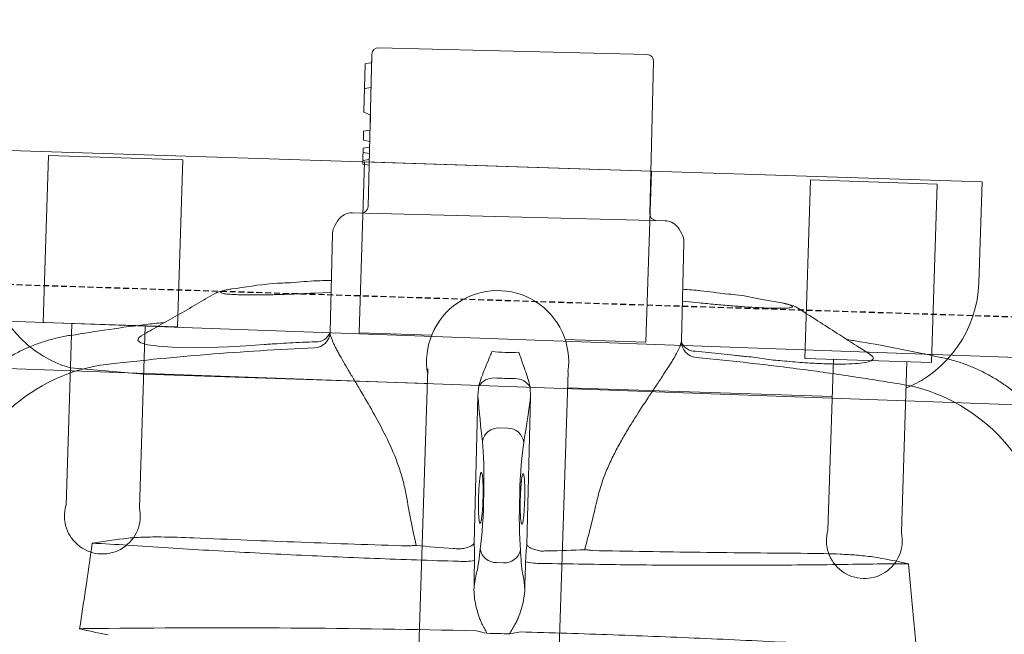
# Model space of a CAD drawing. Header units: millimetres. Extents: x 256680 to 410391, y -77299 to -22623.
# Tile 64 of 202: x 304661 to 304869, y -26254 to -26124. Entities that reach past the tile are written whole.
import ezdxf

# ---------------------------------------------------------------- set-up
doc = ezdxf.new("R2010")
doc.units = ezdxf.units.MM
doc.header["$LTSCALE"] = 2.5
doc.linetypes.add('11aa1PB-bd$0$11aa1PB-af$0$TRATTEGGIATA', pattern=[0.75, 0.5, -0.25])
for name, color, linetype, lineweight in [('CKD Equipments', 252, 'Continuous', 0), ('EQUIPMENT', 210, 'Continuous', 0), ('HATCH LIGHT', 250, 'Continuous', 0), ('K Equipment', 30, 'Continuous', 9)]:
    doc.layers.add(name, color=color, linetype=linetype, lineweight=lineweight)
doc.layers.add('FAINTEQUIP', color=253, linetype='Continuous')

# ---------------------------------------------------------------- blocks, each defined once
blk = doc.blocks.new('H-WASH')
at = {"layer": 'CKD Equipments', "color": 4}
for p, q in [((20, 0), (-20, 0)), ((20, -1), (-20, -1))]:
    blk.add_line(p, q, dxfattribs=at)
blk = doc.blocks.new('G$C62143A14')
at = {"linetype": 'Continuous', "lineweight": 0}
for p, q in [((142.09, 481.19), (198.78, 481.8)), ((200.55, 448.21), (200.2, 480.41)), ((140.7, 479.77), (141.05, 447.57)), ((140.7, 479.77), (140.72, 478.13)), ((139.33, 477.57), (139.43, 467.67)), ((139.48, 477.75), (140.59, 477.95)), ((139.38, 472.47), (140.78, 472.73)), ((139.56, 472.5), (139.58, 472.5)), ((139.53, 467.51), (140.74, 466.96)), ((140.84, 466.81), (140.88, 463.71)), ((140.88, 463.71), (139.53, 463.46)), ((139.53, 463.46), (139.55, 461.55)), ((140.9, 461.32), (139.55, 461.55)), ((140.91, 460.16), (139.57, 459.91)), ((139.57, 459.91), (139.6, 457.25)), ((140.9, 461.32), (140.91, 460.16)), ((140.93, 458.82), (139.58, 458.93)), ((140.94, 457.5), (139.6, 457.25)), ((139.6, 457.25), (139.61, 456.53)), ((140.96, 456.31), (139.61, 456.53)), ((203.83, 446.85), (137.8, 446.14)), ((207.44, 444.22), (206.85, 445.18)), ((134.81, 444.41), (134.24, 443.43)), ((133.76, 441.62), (133.99, 420.82)), ((208.18, 421.59), (207.96, 442.42)), ((229.05, 430.4), (224.9, 430.98)), ((113.93, 429.31), (112.94, 429.15)), ((130.32, 428.9), (133.9, 429.19)), ((208.09, 429.99), (211.67, 429.77)), ((263.02, 420.05), (263.03, 420.06)), ((79.21, 418.06), (79.21, 418.06)), ((165.81, 410.59), (165.64, 408.47)), ((176.8, 408.59), (176.59, 410.7)), ((165.64, 408.47), (165.98, 377.3)), ((177.13, 377.42), (176.8, 408.59)), ((170.42, 401.86), (172.16, 401.88)), ((170.85, 373.41), (172.34, 373.42))]:
    blk.add_line(p, q, dxfattribs=at)
at = {"linetype": 'Continuous', "lineweight": 0, "flags": 128}
for points in [[(139.47, 477.74), (139.47, 477.74), (139.48, 477.75)], [(94.26, 418.59), (93.66, 418.2), (93.46, 417.59), (94.13, 417.09), (95.62, 416.73), (97.89, 416.49), (100.81, 416.39), (104.33, 416.43), (108.32, 416.6), (112.67, 416.91), (116.39, 417.25), (120.19, 417.68), (120.19, 417.68), (120.19, 417.68)]]:
    blk.add_lwpolyline(points, dxfattribs=at)
at = {"linetype": 'Continuous', "lineweight": 0}
for centre, radius, start, end in [((142.1, 479.79), 1.4, 90.6162, 180.6162), ((198.8, 480.4), 1.4, 0.6162, 90.6162), ((140.55, 478.12), 0.175, 280.6162, 1.5356), ((139.5, 477.57), 0.175, 100.6162, 179.8134), ((139.61, 467.67), 0.175, 180.2997, 244.6825), ((140.67, 466.8), 0.175, 359.7298, 66.3191), ((139.65, 447.56), 1.4, 270.6162, 0.6162), ((201.95, 448.23), 1.4, 180.6162, 270.6162), ((137.83, 442.64), 3.5, 90.6162, 149.6525), ((203.87, 443.35), 3.5, 31.58, 90.6162), ((137.26, 441.66), 3.5, 149.6525, 180.6162), ((204.46, 442.38), 3.5, 0.6162, 31.58), ((130.52, 420.79), 3.47, 274.6644, 0.6066), ((131.16, 421.56), 2.92, 266.0995, 345.287), ((211.65, 421.66), 3.47, 181.0853, 266.5636), ((211.04, 422.65), 3.14, 205.2925, 273.8166), ((249.74, 376.79), 37.74, 9.6758, 79.5449), ((93.4, 375.11), 37.74, 101.688, 171.5562), ((169.03, 408.55), 3.81, 91.0104, 147.7315), ((173.41, 408.6), 3.81, 33.5009, 90.222), ((170.39, 398.41), 3.45, 89.4632, 172.6991), ((172.27, 398.43), 3.45, 8.5333, 91.7692), ((170.66, 376.8), 3.4, 192.1812, 273.2187), ((172.46, 376.82), 3.4, 268.0138, 349.0513), ((163.31, 386.4), 13.03, 267.8432, 282.7971), ((179.6, 386.55), 13.01, 258.4187, 273.3931)]:
    blk.add_arc(centre, radius, start, end, dxfattribs=at)
for centre, major_axis, ratio, start_param, end_param in [((173.14, 540.75), (1.8, -166.89), 0.087489, 5.626486, 5.727956), ((166.46, 540.68), (1.8, -166.89), 0.087489, 0.555229, 0.6567), ((166.45, 386.94), (0.15, -14), 0.087489, 0.682539, 2.586364), ((176.46, 387.05), (0.15, -14), 0.087489, 3.696821, 5.600646), ((171.51, 381.35), (37.1, 0.4), 0.145844, 4.211758, 4.440687), ((171.51, 381.35), (37.1, 0.4), 0.145844, 4.984033, 5.21302), ((172.59, 312.04), (0.89, -82.6), 0.087489, 3.824132, 3.871858), ((171.93, 312.03), (0.89, -82.6), 0.087489, 2.411328, 2.459054), ((166.41, 381.34), (0.11, -10.5), 0.087489, 0.30744, 0.730265), ((176.62, 381.45), (0.11, -10.5), 0.087489, 5.55292, 5.975743)]:
    blk.add_ellipse(centre, major_axis=major_axis, ratio=ratio, start_param=start_param, end_param=end_param, dxfattribs=at)
for points, knots in [([(217.34, 431.84), (215.51, 432.03), (212.42, 432.35), (209.32, 432.48), (208.06, 432.53)], [0, 0, 0, 0, 0.593547, 1, 1, 1, 1]), ([(124.61, 430.86), (123.92, 430.81), (120.23, 430.56), (116.76, 429.87), (113.93, 429.31)], [0, 0, 0, 0, 0.187713, 1, 1, 1, 1]), ([(133.87, 431.73), (132.61, 431.65), (129.52, 431.46), (126.44, 431.07), (124.61, 430.84)], [0, 0, 0, 0, 0.406128, 1, 1, 1, 1]), ([(211.67, 429.77), (212.8, 429.7), (215.09, 429.56), (218.36, 429.4), (221.43, 429.28), (224.19, 429.21), (226.63, 429.19), (228.63, 429.23), (230.14, 429.31), (231.09, 429.45), (231.48, 429.63), (231.26, 429.85), (230.51, 430.11), (229.54, 430.3), (229.05, 430.4)], [0, 0, 0, 0, 0.082182, 0.166764, 0.247017, 0.329479, 0.412022, 0.496967, 0.579727, 0.664898, 0.747476, 0.832441, 0.915021, 1, 1, 1, 1]), ([(224.9, 430.98), (223.05, 431.29), (220.59, 431.72), (217.98, 431.83), (217.34, 431.86)], [0, 0, 0, 0, 0.753677, 1, 1, 1, 1]), ([(232.62, 429.35), (232.51, 429.44), (232.21, 429.6), (231.78, 429.77), (231.17, 429.96), (230.4, 430.16), (229.66, 430.3), (229.26, 430.36)], [0, 0, 0, 0, 0.095307, 0.229075, 0.409095, 0.722588, 1, 1, 1, 1]), ([(112.72, 429.1), (112.54, 429.08), (112.03, 428.98), (111.21, 428.78), (110.45, 428.55), (109.86, 428.32), (109.52, 428.12), (109.39, 428.05)], [0, 0, 0, 0, 0.100787, 0.407598, 0.731303, 0.895894, 1, 1, 1, 1]), ([(112.94, 429.15), (112.46, 429.05), (111.51, 428.84), (110.75, 428.57), (110.53, 428.34), (110.88, 428.16), (111.82, 428.04), (113.29, 427.99), (115.28, 427.99), (117.7, 428.06), (120.5, 428.19), (123.59, 428.37), (126.9, 428.61), (129.18, 428.8), (130.32, 428.9)], [0, 0, 0, 0, 0.082617, 0.165235, 0.248974, 0.332713, 0.416293, 0.499873, 0.583402, 0.66693, 0.750192, 0.833453, 0.916727, 1, 1, 1, 1]), ([(247.95, 420.3), (247.03, 420.83), (244.9, 422.08), (241.37, 424.17), (237.17, 426.65), (234.2, 428.42), (232.62, 429.35)], [0, 0, 0, 0, 0.1790671, 0.418189, 0.6906263, 1, 1, 1, 1]), ([(109.39, 428.05), (108.12, 427.23), (105.58, 425.64), (101.69, 423.22), (97.89, 420.88), (95.41, 419.35), (94.24, 418.63)], [0, 0, 0, 0, 0.253353, 0.510138, 0.769176, 1, 1, 1, 1]), ([(263.02, 420.08), (257.33, 421.08), (250.71, 422.24), (244.05, 423.02), (243.13, 423.13)], [0, 0, 0, 0, 0.861575, 1, 1, 1, 1]), ([(99.02, 421.57), (97.86, 421.41), (91.22, 420.48), (84.64, 419.17), (79.21, 418.1)], [0, 0, 0, 0, 0.174606, 1, 1, 1, 1]), ([(133.99, 420.82), (134, 420.37), (134.2, 419.77), (134.72, 418.63), (134.93, 418.21), (135.3, 417.53), (135.44, 417.29), (135.72, 416.8), (135.87, 416.55), (136.64, 415.25), (137.37, 414.09), (138.58, 412.21), (139, 411.55), (139.88, 410.19), (140.34, 409.49), (141.72, 407.33), (142.68, 405.82), (144.62, 402.65), (145.6, 400.98), (147.49, 397.46), (148.39, 395.64), (149.56, 392.78), (149.93, 391.81), (150.58, 389.81), (150.87, 388.79), (151.1, 387.73)], [0, 0, 0, 0, 0.125, 0.125, 0.1875, 0.1875, 0.21875, 0.21875, 0.25, 0.25, 0.375, 0.375, 0.4375, 0.4375, 0.5, 0.5, 0.625, 0.625, 0.75, 0.75, 0.875, 0.875, 0.9375, 0.9375, 1, 1, 1, 1]), ([(191.78, 388.17), (191.99, 389.22), (192.26, 390.25), (192.87, 392.28), (193.22, 393.28), (193.97, 395.21), (194.37, 396.15), (195.22, 398), (195.66, 398.9), (196.56, 400.66), (197.02, 401.53), (197.72, 402.8), (197.95, 403.22), (198.43, 404.05), (198.66, 404.46), (199.83, 406.48), (200.76, 408.01), (202.1, 410.19), (202.54, 410.89), (203.17, 411.93), (203.38, 412.27), (203.79, 412.93), (203.99, 413.25), (204.96, 414.85), (205.66, 416.01), (206.41, 417.33), (206.55, 417.58), (206.82, 418.08), (206.95, 418.32), (207.3, 419.01), (207.5, 419.42), (208, 420.56), (208.18, 421.17), (208.18, 421.59)], [0, 0, 0, 0, 0.0625, 0.0625, 0.125, 0.125, 0.1875, 0.1875, 0.25, 0.25, 0.3125, 0.3125, 0.34375, 0.34375, 0.375, 0.375, 0.5, 0.5, 0.5625, 0.5625, 0.59375, 0.59375, 0.625, 0.625, 0.75, 0.75, 0.78125, 0.78125, 0.8125, 0.8125, 0.875, 0.875, 1, 1, 1, 1]), ([(222.04, 418.78), (222.04, 418.78), (223.3, 418.79), (225.86, 418.35), (229.86, 418.16), (233.98, 417.93), (237.98, 417.85), (241.53, 417.88), (244.47, 418.04), (246.75, 418.33), (248.25, 418.73), (248.89, 419.24), (248.81, 419.75), (248.17, 420.12), (247.95, 420.25)], [0, 0, 0, 0, 0.000001, 0.07749, 0.156459, 0.25141, 0.349211, 0.444694, 0.543101, 0.640433, 0.740837, 0.840407, 0.943195, 1, 1, 1, 1]), ([(293.34, 389.13), (293.26, 389.7), (293.04, 391.17), (292.46, 393.48), (291.65, 396.06), (290.65, 398.57), (289.42, 401.09), (287.96, 403.58), (286.27, 406.01), (284.41, 408.27), (282.41, 410.34), (280.28, 412.24), (278.04, 413.94), (275.7, 415.46), (273.28, 416.78), (270.8, 417.9), (268.28, 418.84), (265.73, 419.56), (263.98, 419.98), (263.07, 420.1), (263.03, 420.11)], [0, 0, 0, 0, 0.037673, 0.095878, 0.154189, 0.212585, 0.271048, 0.33568, 0.39959, 0.46265, 0.524915, 0.586431, 0.647228, 0.707328, 0.766741, 0.825471, 0.883514, 0.940856, 0.997479, 1, 1, 1, 1]), ([(79.19, 418.13), (79.18, 418.13), (78.27, 417.99), (76.52, 417.53), (73.94, 416.74), (71.43, 415.74), (68.99, 414.57), (66.56, 413.17), (64.18, 411.55), (61.88, 409.7), (59.76, 407.69), (57.83, 405.55), (56.09, 403.3), (54.54, 400.95), (53.19, 398.52), (52.04, 396.03), (51.09, 393.49), (50.34, 390.91), (49.81, 388.58), (49.62, 387.11), (49.54, 386.51)], [0, 0, 0, 0, 0.001134, 0.05921, 0.117416, 0.175724, 0.234114, 0.292568, 0.357035, 0.420781, 0.483687, 0.545808, 0.607185, 0.667848, 0.727816, 0.787098, 0.845698, 0.903609, 0.960817, 1, 1, 1, 1]), ([(120.19, 417.68), (120.42, 417.7), (120.64, 417.73), (121.09, 417.77), (121.76, 417.84), (123.33, 417.99), (124.68, 418.11), (127.37, 418.36), (129.17, 418.51), (130.97, 418.65)], [0, 0, 0, 0, 0.0625, 0.0625, 0.125, 0.25, 0.5, 0.5, 1, 1, 1, 1]), ([(165.81, 410.59), (165.93, 411.21), (166.1, 411.82), (166.49, 413.03), (166.7, 413.63), (167.14, 414.84), (167.37, 415.44), (167.71, 416.36), (167.82, 416.67), (168.05, 417.29), (168.17, 417.6), (168.28, 417.91)], [0, 0, 0, 0, 0.25, 0.25, 0.5, 0.5, 0.75, 0.75, 0.875, 0.875, 1, 1, 1, 1]), ([(176.59, 410.7), (176.46, 411.32), (176.27, 411.93), (175.86, 413.13), (175.63, 413.72), (175.16, 414.92), (174.92, 415.52), (174.56, 416.44), (174.44, 416.74), (174.2, 417.36), (174.08, 417.67), (173.95, 417.97)], [0, 0, 0, 0, 0.25, 0.25, 0.5, 0.5, 0.75, 0.75, 0.875, 0.875, 1, 1, 1, 1]), ([(211.25, 419.52), (213.05, 419.41), (214.85, 419.3), (217.55, 419.11), (218.89, 419.02), (220.47, 418.9), (221.14, 418.85), (221.59, 418.81), (221.81, 418.8), (222.04, 418.78)], [0, 0, 0, 0, 0.5, 0.5, 0.75, 0.875, 0.9375, 0.9375, 1, 1, 1, 1]), ([(211.44, 418.2), (215.22, 417.96), (222.78, 417.5), (234.09, 416.51), (245.37, 415.35), (252.85, 414.38), (256.59, 413.9)], [0, 0, 0, 0, 0.249615, 0.499229, 0.749614, 1, 1, 1, 1]), ([(222.04, 418.78), (222.04, 418.78), (222.04, 418.78), (222.04, 418.78), (222.04, 418.78), (222.04, 418.78), (222.04, 418.78)], [0, 0, 0, 0, 0.000000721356, 0.000000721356, 0.000000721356, 0.000001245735, 0.000001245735, 0.000001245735, 0.000001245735]), ([(222.04, 418.78), (222.04, 418.78), (222.04, 418.78), (222.04, 418.78), (222.04, 418.78), (222.04, 418.78)], [0, 0, 0, 0, 0.341802, 0.948176, 1, 1, 1, 1]), ([(85.76, 412.06), (89.48, 412.63), (96.91, 413.75), (108.15, 415.16), (119.44, 416.38), (127.01, 417.01), (130.8, 417.33)], [0, 0, 0, 0, 0.249615, 0.499229, 0.749615, 1, 1, 1, 1]), ([(120.19, 417.68), (120.19, 417.68), (120.19, 417.68), (120.19, 417.68), (120.19, 417.68), (120.19, 417.68), (120.19, 417.68)], [0.00000000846, 0.00000000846, 0.00000000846, 0.00000000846, 0.000000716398, 0.000000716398, 0.000000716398, 0.000001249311, 0.000001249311, 0.000001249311, 0.000001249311]), ([(120.19, 417.68), (120.19, 417.68), (120.19, 417.68), (120.19, 417.68), (120.19, 417.68), (120.19, 417.68)], [0, 0, 0, 0, 0.051824, 0.658198, 1, 1, 1, 1]), ([(166.57, 386.94), (166.57, 387.36), (166.56, 388.38), (166.61, 389.91), (166.7, 391.28), (166.83, 392.15), (166.96, 392.47), (167.04, 392.27), (167.07, 392.2)], [0, 0, 0, 0, 0.132098, 0.323568, 0.515413, 0.707812, 0.900839, 1, 1, 1, 1]), ([(167.07, 392.2), (167.1, 392.16), (167.18, 392.04), (167.3, 391.21), (167.43, 389.83), (167.49, 388.32), (167.53, 386.73), (167.52, 385.13), (167.46, 383.53), (167.36, 382.28), (167.26, 381.9), (167.22, 381.72)], [0, 0, 0, 0, 0.060949, 0.185979, 0.310678, 0.434944, 0.512562, 0.636279, 0.760031, 0.884002, 1, 1, 1, 1]), ([(175.45, 390.08), (175.46, 390.33), (175.5, 391.09), (175.6, 391.91), (175.75, 392.47), (175.85, 392.32), (175.91, 392.24)], [0, 0, 0, 0, 0.138476, 0.425595, 0.712972, 1, 1, 1, 1]), ([(175.91, 392.24), (175.96, 392.05), (176.06, 391.67), (176.19, 390.43), (176.29, 388.84), (176.33, 387.27), (176.33, 385.7), (176.3, 384.2), (176.2, 382.87), (176.11, 382.1), (176.06, 381.99), (176.05, 381.98)], [0, 0, 0, 0, 0.12873, 0.257, 0.385042, 0.513035, 0.593354, 0.721934, 0.850956, 0.980313, 1, 1, 1, 1]), ([(175.39, 387.04), (175.39, 387.22), (175.39, 388.01), (175.4, 388.78), (175.42, 389.6), (175.44, 389.84), (175.45, 390.08)], [0, 0, 0, 0, 0.170805, 0.715603, 0.716948, 1, 1, 1, 1]), ([(167.22, 381.72), (167.21, 381.7), (167.16, 381.45), (167.05, 381.51), (166.89, 381.97), (166.74, 383.06), (166.63, 384.58), (166.58, 385.96), (166.57, 386.75), (166.57, 386.94)], [0, 0, 0, 0, 0.012552, 0.198689, 0.385047, 0.571255, 0.757017, 0.942123, 1, 1, 1, 1]), ([(176.05, 381.98), (176.01, 381.85), (175.91, 381.59), (175.76, 381.91), (175.61, 382.77), (175.49, 384.12), (175.42, 385.62), (175.4, 386.63), (175.39, 387.04)], [0, 0, 0, 0, 0.154069, 0.335329, 0.515993, 0.696154, 0.875965, 1, 1, 1, 1]), ([(92.96, 375.75), (93.53, 375.83), (94.1, 375.9), (95.25, 376.01), (95.82, 376.05), (97.55, 376.17), (98.7, 376.22), (102.15, 376.32), (104.46, 376.33), (106.77, 376.32)], [0, 0, 0, 0, 0.125, 0.125, 0.25, 0.25, 0.5, 0.5, 1, 1, 1, 1]), ([(106.77, 376.32), (114.3, 376.26), (121.85, 376.22), (136.97, 376.2), (144.55, 376.21), (152.13, 376.25)], [0, 0, 0, 0, 0.5, 0.5, 1, 1, 1, 1]), ([(152.13, 376.25), (152.42, 376.28), (152.7, 376.31), (153.25, 376.37), (153.51, 376.39), (153.76, 376.41)], [0, 0, 0, 0, 0.5, 0.5, 1, 1, 1, 1]), ([(163.29, 376.05), (163.66, 376.11), (164, 376.18), (164.64, 376.37), (164.91, 376.48), (165.39, 376.71), (165.58, 376.83), (165.79, 377.01), (165.85, 377.07), (165.91, 377.15), (165.93, 377.18), (165.96, 377.24), (165.97, 377.27), (165.98, 377.3)], [0, 0, 0, 0, 0.25, 0.25, 0.5, 0.5, 0.75, 0.75, 0.875, 0.875, 0.9375, 0.9375, 1, 1, 1, 1]), ([(165.98, 377.3), (166.01, 377.09), (166.03, 376.85), (166.08, 376.32), (166.1, 376.03), (166.14, 375.42), (166.16, 375.08), (166.18, 374.4), (166.19, 374.05), (166.2, 373.69)], [0, 0, 0, 0, 0.25, 0.25, 0.5, 0.5, 0.75, 0.75, 1, 1, 1, 1]), ([(176.99, 373.81), (176.99, 374.17), (176.99, 374.52), (177, 375.2), (177.01, 375.53), (177.04, 376.15), (177.05, 376.44), (177.09, 376.97), (177.11, 377.21), (177.13, 377.42)], [0, 0, 0, 0, 0.25, 0.25, 0.5, 0.5, 0.75, 0.75, 1, 1, 1, 1]), ([(179.85, 376.23), (179.48, 376.28), (179.13, 376.35), (178.5, 376.52), (178.22, 376.62), (177.73, 376.84), (177.54, 376.96), (177.33, 377.13), (177.27, 377.19), (177.2, 377.28), (177.18, 377.31), (177.15, 377.36), (177.14, 377.39), (177.13, 377.42)], [0, 0, 0, 0, 0.25, 0.25, 0.5, 0.5, 0.75, 0.75, 0.875, 0.875, 0.9375, 0.9375, 1, 1, 1, 1]), ([(189.37, 376.8), (189.62, 376.78), (189.89, 376.76), (190.43, 376.72), (190.71, 376.7), (191, 376.67)], [0, 0, 0, 0, 0.5, 0.5, 1, 1, 1, 1]), ([(191, 376.67), (198.59, 376.8), (206.17, 376.94), (221.3, 377.29), (228.84, 377.49), (236.37, 377.71)], [0, 0, 0, 0, 0.5, 0.5, 1, 1, 1, 1]), ([(236.37, 377.71), (238.67, 377.78), (240.98, 377.82), (244.44, 377.78), (245.59, 377.76), (247.31, 377.68), (247.89, 377.65), (249.04, 377.56), (249.61, 377.51), (250.18, 377.45)], [0, 0, 0, 0, 0.5, 0.5, 0.75, 0.75, 0.875, 0.875, 1, 1, 1, 1]), ([(162.82, 373.38), (156.9, 373.34), (151, 373.33), (139.22, 373.37), (133.34, 373.42), (121.64, 373.56), (115.82, 373.67), (104.29, 373.93), (98.57, 374.08), (92.89, 374.27)], [0, 0, 0, 0, 0.25, 0.25, 0.5, 0.5, 0.75, 0.75, 1, 1, 1, 1]), ([(250.28, 375.96), (244.6, 375.66), (238.88, 375.38), (227.37, 374.87), (221.57, 374.64), (209.88, 374.24), (204, 374.07), (192.2, 373.78), (186.29, 373.66), (180.37, 373.57)], [0, 0, 0, 0, 0.25, 0.25, 0.5, 0.5, 0.75, 0.75, 1, 1, 1, 1]), ([(166.3, 367.99), (166.33, 368.36), (166.37, 368.72), (166.45, 369.38), (166.49, 369.69), (166.61, 370.52), (166.7, 370.98), (166.79, 371.34)], [0, 0, 0, 0, 0.25, 0.25, 0.5, 0.5, 1, 1, 1, 1]), ([(176.45, 371.44), (176.55, 371.09), (176.65, 370.63), (176.79, 369.8), (176.83, 369.49), (176.93, 368.84), (176.97, 368.48), (177.01, 368.1)], [0, 0, 0, 0, 0.5, 0.5, 0.75, 0.75, 1, 1, 1, 1]), ([(166.3, 367.99), (166.29, 367.33), (166.35, 366.67), (166.54, 365.37), (166.68, 364.73), (167.01, 363.45), (167.21, 362.82), (167.56, 361.88), (167.68, 361.57), (167.95, 360.96), (168.09, 360.66), (168.26, 360.37)], [0, 0, 0, 0, 0.25, 0.25, 0.5, 0.5, 0.75, 0.75, 0.875, 0.875, 1, 1, 1, 1]), ([(175.21, 360.44), (175.38, 360.74), (175.52, 361.04), (175.77, 361.66), (175.89, 361.97), (176.21, 362.91), (176.4, 363.55), (176.7, 364.83), (176.83, 365.48), (176.99, 366.78), (177.04, 367.44), (177.01, 368.1)], [0, 0, 0, 0, 0.125, 0.125, 0.25, 0.25, 0.5, 0.5, 0.75, 0.75, 1, 1, 1, 1]), ([(168.26, 360.37), (168.45, 360.04), (168.64, 359.71), (169.01, 359.06), (169.19, 358.73), (169.38, 358.4)], [0, 0, 0, 0, 0.5, 0.5, 1, 1, 1, 1]), ([(175.21, 360.44), (175.03, 360.11), (174.85, 359.78), (174.49, 359.11), (174.32, 358.78), (174.14, 358.45)], [0, 0, 0, 0, 0.5, 0.5, 1, 1, 1, 1]), ([(89.48, 356.56), (102.2, 357.15), (115.02, 357.64), (140.91, 358.4), (153.96, 358.68), (167.14, 358.84)], [0, 0, 0, 0, 0.5, 0.5, 1, 1, 1, 1]), ([(176.37, 358.94), (182.93, 359), (189.47, 359.03), (199.27, 359.03), (202.53, 359.03), (209.05, 359), (212.31, 358.99), (218.81, 358.93), (222.06, 358.9), (228.52, 358.82), (231.74, 358.78), (241.38, 358.62), (247.76, 358.49), (254.1, 358.33)], [0, 0, 0, 0, 0.25, 0.25, 0.375, 0.375, 0.5, 0.5, 0.625, 0.625, 0.75, 0.75, 1, 1, 1, 1]), ([(83.55, 356.23), (83.51, 356.25), (83.46, 356.26), (83.42, 356.27), (83.41, 356.28), (83.41, 356.28), (83.4, 356.28)], [0, 0, 0, 0, 0.0001941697, 0.0001941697, 0.0001941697, 0.0002311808, 0.0002311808, 0.0002311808, 0.0002311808]), ([(89.45, 355.2), (88.46, 355.35), (87.48, 355.52), (86, 355.77), (85.51, 355.86), (84.77, 355.99), (84.53, 356.03), (84.16, 356.1), (84.04, 356.13), (83.85, 356.16), (83.79, 356.17), (83.67, 356.2), (83.61, 356.21), (83.55, 356.23)], [0, 0, 0, 0, 0.5, 0.5, 0.75, 0.75, 0.875, 0.875, 0.9375, 0.9375, 0.96875, 0.96875, 1, 1, 1, 1])]:
    blk.add_open_spline(points, degree=3, knots=knots, dxfattribs=at)
for points in [[(168.28, 417.91), (169.23, 417.87), (171.12, 417.79), (173.01, 417.91), (173.95, 417.97)], [(173.39, 412.41), (172.66, 412.38), (171.18, 412.32), (169.7, 412.35), (168.97, 412.37)], [(151.1, 387.73), (151.95, 383.95), (152.83, 380.18), (153.76, 376.41)], [(189.37, 376.8), (190.22, 380.58), (191.02, 384.37), (191.78, 388.17)], [(180.44, 376.18), (180.8, 376.21), (181.16, 376.23), (181.52, 376.25)], [(250.18, 377.45), (252.73, 377.15), (255.26, 376.74), (257.78, 376.28)], [(257.78, 376.28), (255.24, 376.2), (252.74, 376.09), (250.28, 375.96)], [(257.78, 376.28), (258.04, 374.21), (258.31, 372.13), (258.59, 370.05)], [(84.34, 364.56), (84.74, 367.84), (85.09, 371.14), (85.4, 374.43)], [(85.4, 374.43), (87.9, 374.93), (90.42, 375.4), (92.96, 375.75)], [(92.89, 374.27), (90.43, 374.34), (87.93, 374.4), (85.4, 374.43)], [(161.61, 376.03), (161.97, 376.02), (162.34, 376.01), (162.7, 375.99)], [(162.7, 375.99), (162.9, 375.98), (163.09, 376), (163.29, 376.05)], [(179.85, 376.23), (180.04, 376.18), (180.24, 376.17), (180.44, 376.18)], [(166.2, 373.69), (166.23, 371.79), (166.27, 369.89), (166.3, 367.99)], [(177.01, 368.1), (177, 370.01), (177, 371.91), (176.99, 373.81)], [(258.59, 370.05), (259.1, 366.09), (259.61, 362.14), (260.15, 358.18)], [(83.4, 356.28), (83.73, 359.04), (84.04, 361.8), (84.34, 364.56)], [(167.14, 358.84), (167.88, 358.69), (168.63, 358.54), (169.38, 358.4)], [(174.14, 358.45), (172.55, 358.44), (170.97, 358.42), (169.38, 358.4)], [(176.37, 358.94), (175.63, 358.77), (174.88, 358.61), (174.14, 358.45)], [(83.4, 356.28), (85.44, 356.36), (87.47, 356.46), (89.48, 356.56)]]:
    blk.add_open_spline(points, degree=3, dxfattribs=at)
at = {"layer": 'EQUIPMENT'}
for p, q in [((79.6, 382.18), (79.45, 420.64)), ((79.6, 382.18), (79.45, 420.64)), ((79.49, 411.25), (94.99, 410.49)), ((79.49, 411.25), (94.99, 410.49))]:
    blk.add_line(p, q, dxfattribs=at)
blk.add_lwpolyline([(255.93, 413.33, 0.294125), (270.5, 436.14), (270.42, 457.48), (60.67, 456.7), (60.75, 435.36, 0.340822), (79.49, 411.25)], format="xyb", dxfattribs=at)
blk.add_lwpolyline([(255.93, 413.33, 0.294125), (270.5, 436.14), (270.42, 457.48), (60.67, 456.7), (60.75, 435.36, 0.340822), (79.49, 411.25)], format="xyb", dxfattribs=at)
blk.add_lwpolyline([(255.93, 413.33, 0.294125), (270.5, 436.14), (270.42, 457.48), (60.67, 456.7), (60.75, 435.36, 0.340822), (79.49, 411.25)], format="xyb", dxfattribs=at)
blk.add_lwpolyline([(255.93, 413.33, 0.294125), (270.5, 436.14), (270.42, 457.48), (60.67, 456.7), (60.75, 435.36, 0.340822), (79.49, 411.25)], format="xyb", dxfattribs=at)
blk.add_lwpolyline([(255.93, 413.33, 0.294125), (270.5, 436.14), (270.42, 457.48), (60.67, 456.7), (60.75, 435.36, 0.340822), (79.49, 411.25)], format="xyb", dxfattribs=at)
blk.add_lwpolyline([(255.93, 413.33, 0.294125), (270.5, 436.14), (270.42, 457.48), (60.67, 456.7), (60.75, 435.36, 0.340822), (79.49, 411.25)], format="xyb", dxfattribs=at)
blk.add_lwpolyline([(255.93, 413.33, 0.294125), (270.5, 436.14), (270.42, 457.48), (60.67, 456.7), (60.75, 435.36, 0.340822), (79.49, 411.25)], format="xyb", dxfattribs=at)
blk.add_lwpolyline([(255.93, 413.33, 0.294125), (270.5, 436.14), (270.42, 457.48), (60.67, 456.7), (60.75, 435.36, 0.340822), (79.49, 411.25)], format="xyb", dxfattribs=at)
for points in [[(73.4, 420.62), (101.73, 420.72), (101.6, 456.07), (73.27, 455.96)], [(73.4, 420.62), (101.73, 420.72), (101.6, 456.07), (73.27, 455.96)], [(73.4, 420.62), (101.73, 420.72), (101.6, 456.07), (73.27, 455.96)], [(73.4, 420.62), (101.73, 420.72), (101.6, 456.07), (73.27, 455.96)], [(73.4, 420.62), (101.73, 420.72), (101.6, 456.07), (73.27, 455.96)], [(73.4, 420.62), (101.73, 420.72), (101.6, 456.07), (73.27, 455.96)], [(73.4, 420.62), (101.73, 420.72), (101.6, 456.07), (73.27, 455.96)], [(73.4, 420.62), (101.73, 420.72), (101.6, 456.07), (73.27, 455.96)], [(234.36, 418.86), (261.12, 418.96), (260.98, 456.66), (234.22, 456.56)], [(234.36, 418.86), (261.12, 418.96), (260.98, 456.66), (234.22, 456.56)], [(234.36, 418.86), (261.12, 418.96), (260.98, 456.66), (234.22, 456.56)], [(234.36, 418.86), (261.12, 418.96), (260.98, 456.66), (234.22, 456.56)], [(234.36, 418.86), (261.12, 418.96), (260.98, 456.66), (234.22, 456.56)], [(234.36, 418.86), (261.12, 418.96), (260.98, 456.66), (234.22, 456.56)], [(234.36, 418.86), (261.12, 418.96), (260.98, 456.66), (234.22, 456.56)], [(234.36, 418.86), (261.12, 418.96), (260.98, 456.66), (234.22, 456.56)]]:
    blk.add_lwpolyline(points, close=True, dxfattribs=at)
for points in [[(183.65, 421.03), (200.7, 421.09), (200.57, 457.22), (139.97, 457), (140.1, 420.87), (155.46, 420.92)], [(183.65, 421.03), (200.7, 421.09), (200.57, 457.22), (139.97, 457), (140.1, 420.87), (155.46, 420.92)], [(183.65, 421.03), (200.7, 421.09), (200.57, 457.22), (139.97, 457), (140.1, 420.87), (155.46, 420.92)], [(183.65, 421.03), (200.7, 421.09), (200.57, 457.22), (139.97, 457), (140.1, 420.87), (155.46, 420.92)], [(183.65, 421.03), (200.7, 421.09), (200.57, 457.22), (139.97, 457), (140.1, 420.87), (155.46, 420.92)], [(183.65, 421.03), (200.7, 421.09), (200.57, 457.22), (139.97, 457), (140.1, 420.87), (155.46, 420.92)], [(183.65, 421.03), (200.7, 421.09), (200.57, 457.22), (139.97, 457), (140.1, 420.87), (155.46, 420.92)], [(183.65, 421.03), (200.7, 421.09), (200.57, 457.22), (139.97, 457), (140.1, 420.87), (155.46, 420.92)], [(95.09, 382.23), (94.95, 420.7)], [(95.09, 382.23), (94.95, 420.7)], [(95.09, 382.23), (94.95, 420.7)], [(95.09, 382.23), (94.95, 420.7)], [(95.09, 382.23), (94.95, 420.7)], [(95.09, 382.23), (94.95, 420.7)], [(95.09, 382.23), (94.95, 420.7)], [(95.09, 382.23), (94.95, 420.7)], [(240.41, 418.88), (240.54, 382.77)], [(240.41, 418.88), (240.54, 382.77)], [(240.41, 418.88), (240.54, 382.77)], [(240.41, 418.88), (240.54, 382.77)], [(240.41, 418.88), (240.54, 382.77)], [(240.41, 418.88), (240.54, 382.77)], [(240.41, 418.88), (240.54, 382.77)], [(240.41, 418.88), (240.54, 382.77)], [(256.04, 382.83), (255.9, 418.94)], [(256.04, 382.83), (255.9, 418.94)], [(256.04, 382.83), (255.9, 418.94)], [(256.04, 382.83), (255.9, 418.94)], [(256.04, 382.83), (255.9, 418.94)], [(256.04, 382.83), (255.9, 418.94)], [(256.04, 382.83), (255.9, 418.94)], [(256.04, 382.83), (255.9, 418.94)], [(155.51, 254.39), (154.92, 413.78)], [(155.51, 254.39), (154.92, 413.78)], [(155.51, 254.39), (154.92, 413.78)], [(155.51, 254.39), (154.92, 413.78)], [(155.51, 254.39), (154.92, 413.78)], [(155.51, 254.39), (154.92, 413.78)], [(155.51, 254.39), (154.92, 413.78)], [(155.51, 254.39), (154.92, 413.78)], [(184.49, 414.24), (185.08, 255.99)], [(184.49, 414.24), (185.08, 255.99)], [(184.49, 414.24), (185.08, 255.99)], [(184.49, 414.24), (185.08, 255.99)], [(184.49, 414.24), (185.08, 255.99)], [(184.49, 414.24), (185.08, 255.99)], [(184.49, 414.24), (185.08, 255.99)], [(184.49, 414.24), (185.08, 255.99)], [(94.99, 410.49), (154.93, 410.71)], [(94.99, 410.49), (154.93, 410.71)], [(94.99, 410.49), (154.93, 410.71)], [(94.99, 410.49), (154.93, 410.71)], [(94.99, 410.49), (154.93, 410.71)], [(94.99, 410.49), (154.93, 410.71)], [(94.99, 410.49), (154.93, 410.71)], [(94.99, 410.49), (154.93, 410.71)], [(184.5, 410.82), (240.44, 411.03)], [(184.5, 410.82), (240.44, 411.03)], [(184.5, 410.82), (240.44, 411.03)], [(184.5, 410.82), (240.44, 411.03)], [(184.5, 410.82), (240.44, 411.03)], [(184.5, 410.82), (240.44, 411.03)], [(184.5, 410.82), (240.44, 411.03)], [(184.5, 410.82), (240.44, 411.03)]]:
    blk.add_lwpolyline(points, dxfattribs=at)
for centre, radius, start, end in [((169.57, 415.84), 15, 353.8395, 192.3466), ((169.57, 415.84), 15, 353.8395, 192.3466), ((169.57, 415.84), 15, 353.8395, 192.3466), ((169.57, 415.84), 15, 353.8395, 192.3466), ((169.57, 415.84), 15, 353.8395, 192.3466), ((169.57, 415.84), 15, 353.8395, 192.3466), ((169.57, 415.84), 15, 353.8395, 192.3466), ((169.57, 415.84), 15, 353.8395, 192.3466), ((248.3, 380.82), 8, 165.8268, 14.5999), ((248.3, 380.82), 8, 165.8268, 14.5999), ((248.3, 380.82), 8, 165.8268, 14.5999), ((248.3, 380.82), 8, 165.8268, 14.5999), ((248.3, 380.82), 8, 165.8268, 14.5999), ((248.3, 380.82), 8, 165.8268, 14.5999), ((248.3, 380.82), 8, 165.8268, 14.5999), ((248.3, 380.82), 8, 165.8268, 14.5999), ((87.35, 380.22), 8, 165.8268, 14.5999), ((87.35, 380.22), 8, 165.8268, 14.5999), ((87.35, 380.22), 8, 165.8268, 14.5999), ((87.35, 380.22), 8, 165.8268, 14.5999), ((87.35, 380.22), 8, 165.8268, 14.5999), ((87.35, 380.22), 8, 165.8268, 14.5999), ((87.35, 380.22), 8, 165.8268, 14.5999), ((87.35, 380.22), 8, 165.8268, 14.5999)]:
    blk.add_arc(centre, radius, start, end, dxfattribs=at)
at = {"layer": 'FAINTEQUIP', "color": 4, "linetype": '11aa1PB-bd$0$11aa1PB-af$0$TRATTEGGIATA'}
blk.add_lwpolyline([(337, 429.45), (338.5, 25.45), (1.5, 24.2), (0, 428.19), (337, 429.45)], dxfattribs=at)

msp = doc.modelspace()

# ---------------------------------------------------------------- hatches: boundary and pattern name
at = {"layer": 'HATCH LIGHT', "true_color": 0x636466}
h = msp.add_hatch(dxfattribs=at)
h.set_pattern_fill('ANSI32', color=251, scale=6)
h.set_pattern_definition([(45, (233893.35, -46725.026), (-40.411153, 40.411153), []), (45, (233920.29, -46725.026), (-40.411153, 40.411153), [])])
h.paths.add_polyline_path([(311036.19, -32589.97), (310842.25, -32638.82), (311023.79, -33359.69), (298471.14, -33359.58, -0.000263), (298456.61, -33559.58), (311280.4, -33559.7)])
h.paths.add_polyline_path([(298885.09, -25157.06), (298685, -25157.06, -0.011972), (298203.78, -34256.03), (298404.38, -34256.03, 0.01196)])
h.paths.add_polyline_path([(298868.71, -25697.6), (308547.65, -26046.56, 0.003501), (309041.72, -26800.64), (309209.35, -26691.53), (308659.24, -25850.46), (298874.95, -25497.7, -0.000262)])
h = msp.add_hatch(dxfattribs=at)
h.set_pattern_fill('ANSI36', color=251, scale=7)
h.set_pattern_definition([(45, (233893.352, -46725.026), (11.786586, 43.2174826), [55.5625, -11.1125, 0, -11.1125])])
h.paths.add_polyline_path([(304993.75, -26788.95), (305933.14, -26822.82), (305960.88, -26053.37), (308491.94, -26144.62), (308958.47, -26856.03), (309041.72, -26800.64, -0.003501), (308547.65, -26046.56), (305494.78, -25936.69, -0.403697), (305880.37, -26336.43, -1), (305080.37, -26336.43, -0.424809), (305494.78, -25936.69), (301662.25, -25798.4), (301658.65, -25898.26), (305021.49, -26019.5)])

# ---------------------------------------------------------------- block references
at = {"layer": 'CKD Equipments', "ltscale": 0.25, "rotation": 357.9373069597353}
msp.add_blockref('G$C62143A14', (304577.2, -26605.95), dxfattribs=at)
at = {"layer": 'K Equipment', "xscale": 10, "yscale": 10, "zscale": 10, "rotation": 357.9351876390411}
msp.add_blockref('H-WASH', (304778.19, -26192.28), dxfattribs=at)

doc.saveas('drawing.dxf')
